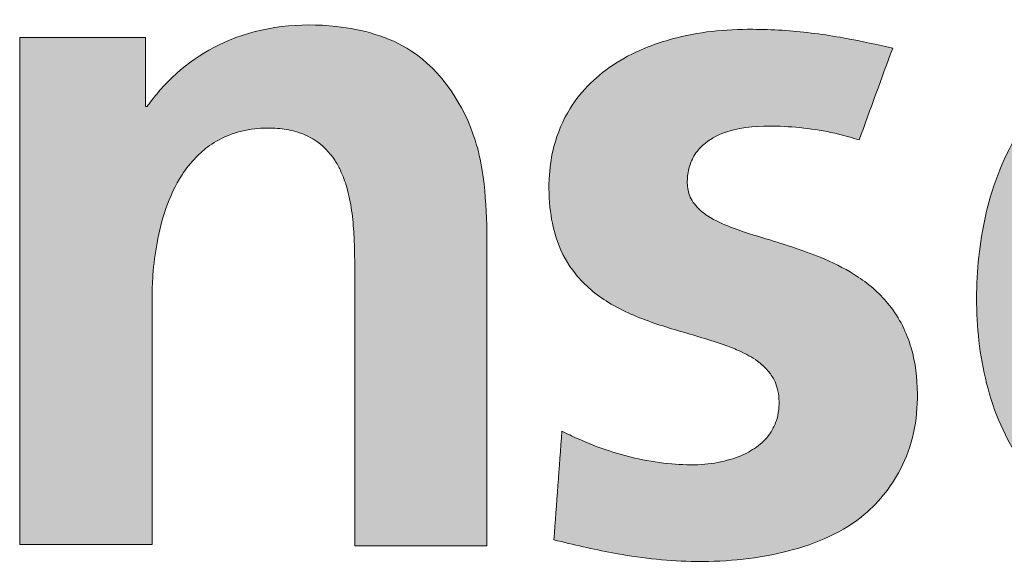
# Model space of a CAD drawing. Header units: millimetres. Extents: x 15 to 592, y 5 to 415.
# Tile 5 of 13: x 410 to 423, y 19 to 26. Entities that reach past the tile are written whole.
import ezdxf

# ---------------------------------------------------------------- set-up
doc = ezdxf.new("R2010")
doc.units = ezdxf.units.MM

# ---------------------------------------------------------------- blocks, each defined once
blk = doc.blocks.new('LOGO_sombreado')
at = {"linetype": 'Continuous'}
h = blk.add_hatch(color=7, dxfattribs=at)
edge = h.paths.add_edge_path(flags=0)
edge.add_line((6.332, 7.108), (8.019, 7.108))
edge.add_line((8.019, 7.108), (8.019, 10.269))
edge.add_spline(control_points=[(8.019, 10.269), (8.019, 10.295), (8.02, 10.385), (8.031, 10.613), (8.076, 10.964), (8.182, 11.4), (8.354, 11.77), (8.558, 12.031), (8.76, 12.206), (9.011, 12.341), (9.31, 12.411), (9.596, 12.416), (9.859, 12.375), (10.128, 12.261), (10.314, 12.067), (10.432, 11.851), (10.51, 11.636), (10.565, 11.361), (10.591, 11.074), (10.599, 10.796), (10.599, 10.621), (10.599, 10.529)], knot_values=[0, 0, 0, 0, 0.014108, 0.050137, 0.12665, 0.210017, 0.297932, 0.350316, 0.392835, 0.445136, 0.506872, 0.560743, 0.603219, 0.653697, 0.720022, 0.747327, 0.789984, 0.846083, 0.902618, 0.949361, 1, 1, 1, 1], weights=[1, 1, 1, 1, 1, 1, 1, 1, 1, 1, 1, 1, 1, 1, 1, 1, 1, 1, 1, 1, 1, 1], degree=3, periodic=0)
edge.add_line((10.599, 10.529), (10.599, 7.09))
edge.add_line((10.599, 7.09), (12.28, 7.09))
edge.add_line((12.28, 7.09), (12.28, 11.178))
edge.add_spline(control_points=[(12.28, 11.178), (12.27, 11.411), (12.255, 11.775), (12.069, 12.584), (11.505, 13.452), (10.243, 13.792), (9.032, 13.667), (8.263, 13.102), (7.995, 12.74), (7.955, 12.686)], knot_values=[4, 4, 4, 4, 4.111727, 4.175295, 4.401008, 4.562165, 4.782362, 4.967907, 5, 5, 5, 5], weights=[1, 1, 1, 1, 1, 1, 1, 1, 1, 1], degree=3, periodic=0)
edge.add_line((7.955, 12.686), (7.933, 12.686))
edge.add_line((7.933, 12.686), (7.933, 13.567))
edge.add_line((7.933, 13.567), (6.332, 13.567))
edge.add_line((6.332, 13.567), (6.332, 7.108))
h = blk.add_hatch(color=7, dxfattribs=at)
edge = h.paths.add_edge_path(flags=0)
edge.add_spline(control_points=[(13.137, 7.167), (13.385, 7.107), (13.958, 6.969), (14.94, 6.856), (16.033, 6.948), (17.017, 7.329), (17.536, 7.963), (17.739, 8.529), (17.783, 9.059), (17.719, 9.627), (17.455, 10.158), (17.039, 10.522), (16.498, 10.799), (15.95, 10.966), (15.459, 11.117), (15.166, 11.241), (14.968, 11.379), (14.851, 11.544), (14.827, 11.735), (14.852, 11.914), (14.927, 12.086), (15.088, 12.259), (15.44, 12.427), (16.031, 12.453), (16.593, 12.386), (16.937, 12.287), (17.024, 12.262)], knot_values=[2, 2, 2, 2, 2.059912, 2.138972, 2.231529, 2.317091, 2.37896, 2.41776, 2.457291, 2.503214, 2.550983, 2.593172, 2.631209, 2.693415, 2.727668, 2.75244, 2.768008, 2.784005, 2.798244, 2.812447, 2.826168, 2.841745, 2.867174, 2.915736, 2.97856, 3, 3, 3, 3], weights=[1, 1, 1, 1, 1, 1, 1, 1, 1, 1, 1, 1, 1, 1, 1, 1, 1, 1, 1, 1, 1, 1, 1, 1, 1, 1, 1], degree=3, periodic=0)
edge.add_line((17.024, 12.262), (17.451, 13.431))
edge.add_spline(control_points=[(17.451, 13.431), (17.426, 13.436), (17.204, 13.484), (16.739, 13.586), (16.166, 13.656), (15.619, 13.675), (15.148, 13.656), (14.702, 13.572), (14.29, 13.437), (13.932, 13.26), (13.59, 12.994), (13.304, 12.64), (13.133, 12.232), (13.063, 11.783), (13.077, 11.372), (13.17, 10.934), (13.403, 10.512), (13.758, 10.218), (14.206, 9.991), (14.715, 9.826), (15.188, 9.699), (15.527, 9.565), (15.713, 9.465), (15.858, 9.337), (15.94, 9.215), (15.988, 9.093), (16.007, 8.963), (16.003, 8.82), (15.973, 8.677), (15.908, 8.54), (15.794, 8.4), (15.605, 8.267), (15.333, 8.167), (15.001, 8.115), (14.621, 8.128), (14.227, 8.187), (13.825, 8.298), (13.5, 8.424), (13.304, 8.519), (13.238, 8.551)], knot_values=[0, 0, 0, 0, 0.005653, 0.051977, 0.108664, 0.137127, 0.176746, 0.216073, 0.24029, 0.2755, 0.306859, 0.338493, 0.378336, 0.406147, 0.441816, 0.471537, 0.507617, 0.549768, 0.574349, 0.622211, 0.671374, 0.68606, 0.705384, 0.71922, 0.729875, 0.738587, 0.749066, 0.759494, 0.771085, 0.782308, 0.793676, 0.811965, 0.834198, 0.859455, 0.888117, 0.920718, 0.950113, 0.983265, 1, 1, 1, 1], weights=[1, 1, 1, 1, 1, 1, 1, 1, 1, 1, 1, 1, 1, 1, 1, 1, 1, 1, 1, 1, 1, 1, 1, 1, 1, 1, 1, 1, 1, 1, 1, 1, 1, 1, 1, 1, 1, 1, 1, 1], degree=3, periodic=0)
edge.add_line((13.238, 8.551), (13.137, 7.167))
h = blk.add_hatch(color=7, dxfattribs=at)
edge = h.paths.add_edge_path(flags=0)
edge.add_spline(control_points=[(24.607, 9.759), (24.601, 10.047), (24.588, 10.631), (24.448, 11.515), (24.168, 12.294), (23.638, 13.041), (22.71, 13.598), (21.62, 13.711), (20.745, 13.609), (19.957, 13.326), (19.182, 12.69), (18.677, 11.652), (18.495, 10.569), (18.533, 9.483), (18.852, 8.409), (19.558, 7.539), (20.591, 7.007), (21.846, 6.843), (23.097, 6.936), (23.839, 7.273), (24.132, 7.406)], knot_values=[2, 2, 2, 2, 2.046636, 2.094673, 2.144469, 2.179489, 2.241297, 2.312824, 2.353394, 2.38323, 2.447727, 2.509726, 2.566319, 2.624545, 2.684606, 2.744772, 2.800798, 2.868547, 2.948019, 3, 3, 3, 3], weights=[1, 1, 1, 1, 1, 1, 1, 1, 1, 1, 1, 1, 1, 1, 1, 1, 1, 1, 1, 1, 1], degree=3, periodic=0)
edge.add_line((24.132, 7.406), (24.132, 8.777))
edge.add_spline(control_points=[(24.132, 8.777), (24.028, 8.721), (23.807, 8.6), (23.435, 8.427), (23.014, 8.273), (22.54, 8.159), (22.092, 8.115), (21.656, 8.132), (21.279, 8.212), (20.941, 8.36), (20.642, 8.573), (20.397, 8.859), (20.229, 9.21), (20.161, 9.494), (20.136, 9.675), (20.131, 9.74), (20.129, 9.759)], knot_values=[0, 0, 0, 0, 0.070474, 0.150335, 0.244816, 0.33762, 0.440531, 0.512328, 0.597394, 0.66882, 0.731042, 0.815182, 0.890714, 0.961299, 0.988276, 1, 1, 1, 1], weights=[1, 1, 1, 1, 1, 1, 1, 1, 1, 1, 1, 1, 1, 1, 1, 1, 1], degree=3, periodic=0)
edge.add_line((20.129, 9.759), (24.607, 9.759))
edge = h.paths.add_edge_path(flags=0)
edge.add_spline(control_points=[(20.129, 10.916), (20.132, 10.942), (20.14, 11.026), (20.165, 11.19), (20.235, 11.477), (20.391, 11.829), (20.681, 12.156), (21.016, 12.344), (21.316, 12.42), (21.575, 12.442), (21.859, 12.434), (22.229, 12.348), (22.615, 12.076), (22.846, 11.677), (22.962, 11.282), (22.985, 11.037), (22.997, 10.916)], knot_values=[0, 0, 0, 0, 0.017075, 0.053986, 0.106701, 0.206715, 0.298238, 0.38232, 0.449502, 0.495974, 0.549057, 0.631866, 0.736734, 0.842394, 0.921775, 1, 1, 1, 1], weights=[1, 1, 1, 1, 1, 1, 1, 1, 1, 1, 1, 1, 1, 1, 1, 1, 1], degree=3, periodic=0)
edge.add_line((22.997, 10.916), (20.129, 10.916))
at = {"color": 8, "linetype": 'Continuous', "lineweight": 0}
for points, knots in [([(12.28, 11.178), (12.27, 11.411), (12.255, 11.775), (12.069, 12.584), (11.505, 13.452), (10.243, 13.792), (9.032, 13.667), (8.263, 13.102), (7.995, 12.74), (7.955, 12.686)], [4, 4, 4, 4, 4.111727, 4.175295, 4.401008, 4.562165, 4.782362, 4.967907, 5, 5, 5, 5]), ([(24.607, 9.759), (24.601, 10.047), (24.588, 10.631), (24.448, 11.515), (24.168, 12.294), (23.638, 13.041), (22.71, 13.598), (21.62, 13.711), (20.745, 13.609), (19.957, 13.326), (19.182, 12.69), (18.677, 11.652), (18.495, 10.569), (18.533, 9.483), (18.852, 8.409), (19.558, 7.539), (20.591, 7.007), (21.846, 6.843), (23.097, 6.936), (23.839, 7.273), (24.132, 7.406)], [2, 2, 2, 2, 2.046636, 2.094673, 2.144469, 2.179489, 2.241297, 2.312824, 2.353394, 2.38323, 2.447727, 2.509726, 2.566319, 2.624545, 2.684606, 2.744772, 2.800798, 2.868547, 2.948019, 3, 3, 3, 3]), ([(17.451, 13.431), (17.426, 13.436), (17.204, 13.484), (16.739, 13.586), (16.166, 13.656), (15.619, 13.675), (15.148, 13.656), (14.702, 13.572), (14.29, 13.437), (13.932, 13.26), (13.59, 12.994), (13.304, 12.64), (13.133, 12.232), (13.063, 11.783), (13.077, 11.372), (13.17, 10.934), (13.403, 10.512), (13.758, 10.218), (14.206, 9.991), (14.715, 9.826), (15.188, 9.699), (15.527, 9.565), (15.713, 9.465), (15.858, 9.337), (15.94, 9.215), (15.988, 9.093), (16.007, 8.963), (16.003, 8.82), (15.973, 8.677), (15.908, 8.54), (15.794, 8.4), (15.605, 8.267), (15.333, 8.167), (15.001, 8.115), (14.621, 8.128), (14.227, 8.187), (13.825, 8.298), (13.5, 8.424), (13.304, 8.519), (13.238, 8.551)], [0, 0, 0, 0, 0.005653, 0.051977, 0.108664, 0.137127, 0.176746, 0.216073, 0.24029, 0.2755, 0.306859, 0.338493, 0.378336, 0.406147, 0.441816, 0.471537, 0.507617, 0.549768, 0.574349, 0.622211, 0.671374, 0.68606, 0.705384, 0.71922, 0.729875, 0.738587, 0.749066, 0.759494, 0.771085, 0.782308, 0.793676, 0.811965, 0.834198, 0.859455, 0.888117, 0.920718, 0.950113, 0.983265, 1, 1, 1, 1]), ([(13.137, 7.167), (13.385, 7.107), (13.958, 6.969), (14.94, 6.856), (16.033, 6.948), (17.017, 7.329), (17.536, 7.963), (17.739, 8.529), (17.783, 9.059), (17.719, 9.627), (17.455, 10.158), (17.039, 10.522), (16.498, 10.799), (15.95, 10.966), (15.459, 11.117), (15.166, 11.241), (14.968, 11.379), (14.851, 11.544), (14.827, 11.735), (14.852, 11.914), (14.927, 12.086), (15.088, 12.259), (15.44, 12.427), (16.031, 12.453), (16.593, 12.386), (16.937, 12.287), (17.024, 12.262)], [2, 2, 2, 2, 2.059912, 2.138972, 2.231529, 2.317091, 2.37896, 2.41776, 2.457291, 2.503214, 2.550983, 2.593172, 2.631209, 2.693415, 2.727668, 2.75244, 2.768008, 2.784005, 2.798244, 2.812447, 2.826168, 2.841745, 2.867174, 2.915736, 2.97856, 3, 3, 3, 3]), ([(8.019, 10.269), (8.019, 10.295), (8.02, 10.385), (8.031, 10.613), (8.076, 10.964), (8.182, 11.4), (8.354, 11.77), (8.558, 12.031), (8.76, 12.206), (9.011, 12.341), (9.31, 12.411), (9.596, 12.416), (9.859, 12.375), (10.128, 12.261), (10.314, 12.067), (10.432, 11.851), (10.51, 11.636), (10.565, 11.361), (10.591, 11.074), (10.599, 10.796), (10.599, 10.621), (10.599, 10.529)], [0, 0, 0, 0, 0.014108, 0.050137, 0.12665, 0.210017, 0.297932, 0.350316, 0.392835, 0.445136, 0.506872, 0.560743, 0.603219, 0.653697, 0.720022, 0.747327, 0.789984, 0.846083, 0.902618, 0.949361, 1, 1, 1, 1])]:
    blk.add_open_spline(points, degree=3, knots=knots, dxfattribs=at)
for points in [[(7.933, 13.567), (7.399, 13.567), (6.865, 13.567), (6.332, 13.567)], [(6.332, 13.567), (6.332, 11.414), (6.332, 9.261), (6.332, 7.108)], [(7.933, 12.686), (7.933, 12.98), (7.933, 13.273), (7.933, 13.567)], [(17.024, 12.262), (17.167, 12.652), (17.309, 13.041), (17.451, 13.431)], [(7.955, 12.686), (7.948, 12.686), (7.94, 12.686), (7.933, 12.686)], [(12.28, 7.09), (12.28, 8.453), (12.28, 9.815), (12.28, 11.178)], [(10.599, 10.529), (10.599, 9.383), (10.599, 8.236), (10.599, 7.09)], [(8.019, 7.108), (8.019, 8.161), (8.019, 9.215), (8.019, 10.269)], [(13.238, 8.551), (13.204, 8.09), (13.171, 7.628), (13.137, 7.167)], [(6.332, 7.108), (6.894, 7.108), (7.457, 7.108), (8.019, 7.108)], [(10.599, 7.09), (11.16, 7.09), (11.72, 7.09), (12.28, 7.09)]]:
    blk.add_open_spline(points, degree=3, dxfattribs=at)

msp = doc.modelspace()

# ---------------------------------------------------------------- block references
at = {"color": 7, "linetype": 'Continuous'}
msp.add_blockref('LOGO_sombreado', (404.0096253, 12.2979639), dxfattribs=at)

doc.saveas('drawing.dxf')
